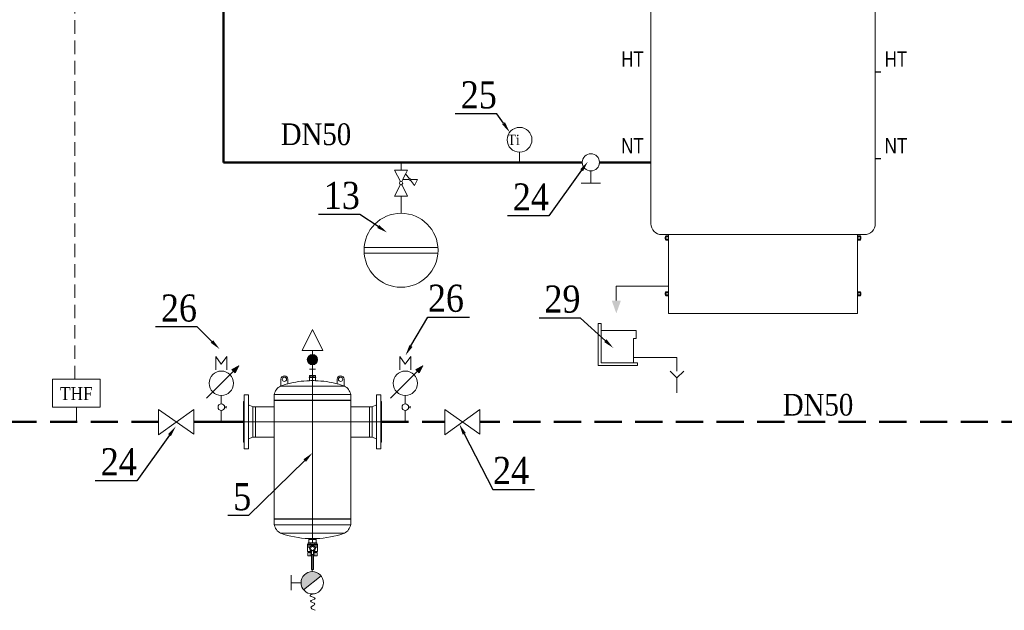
# Model space of a CAD drawing. Extents: x 395 to 255771, y -207783 to 366.
# Tile 6 of 10: x 169378 to 187535, y -170051 to -159153. Entities that reach past the tile are written whole.
import ezdxf
from ezdxf import colors
from ezdxf.entities.mleader import LeaderData, LeaderLine
from ezdxf.math import Vec2, Vec3

# ---------------------------------------------------------------- set-up
doc = ezdxf.new("R2010")
doc.units = 0
doc.header["$LTSCALE"] = 100
doc.linetypes.add('DASHED', pattern=[0.75, 0.5, -0.25])
doc.linetypes.add('DASHED2', pattern=[0.375, 0.25, -0.125])
doc.layers.get('0').update_dxf_attribs({"linetype": 'CONTINUOUS'})
doc.layers.add('_H_RL', color=150, linetype='CONTINUOUS')
for name, color, linetype, lineweight in [('armatura', 6, 'CONTINUOUS', 20), ('IS_Zasilanie', 1, 'CONTINUOUS', 25), ('Podkład', 7, 'CONTINUOUS', 15), ('RR_IZC_Numeracja', 7, 'CONTINUOUS', 0), ('RR_IZC_powrot', 180, 'DASHED', 50), ('RR_IZC_Urzadzenia', 7, 'CONTINUOUS', 0), ('RR_IZC_zasilanie', 240, 'CONTINUOUS', 50), ('Zasilanie i automatyka Hoval', 8, 'CONTINUOUS', 18)]:
    doc.layers.add(name, color=color, linetype=linetype, lineweight=lineweight)
doc.styles.add('Garamond', font='GARA.TTF')
doc.styles.add('Hoval_1.4', font='arial.ttf', dxfattribs={"width": 0.8, "height": 1.4})

# ---------------------------------------------------------------- blocks, each defined once
blk = doc.blocks.new('manometr')
at = {"layer": 'RR_IZC_Urzadzenia'}
h = blk.add_hatch(color=256, dxfattribs=at)
h.paths.add_polyline_path([(78119.2, 37738.9), (78120.9, 37737.3), (78126.3, 37742.7)])
h.paths.add_polyline_path([(78120.9, 37737.3), (78122.6, 37735.6), (78126.3, 37742.7)])
for p, q in [((78102.9, 37752.3), (78108.5, 37744.5)), ((78102.9, 37738.6), (78102.9, 37752.3)), ((78114.1, 37752.3), (78108.5, 37744.5)), ((78114.1, 37738.6), (78114.1, 37752.3)), ((78126.3, 37742.7), (78093.3, 37709.6)), ((78126.3, 37742.7), (78119.2, 37738.9)), ((78119.2, 37738.9), (78120.9, 37737.3)), ((78122.6, 37735.6), (78120.9, 37737.3)), ((78126.3, 37742.7), (78122.6, 37735.6)), ((78108.5, 37712.4), (78108.5, 37703.9)), ((78108.5, 37697.1), (78108.5, 37685.3)), ((78111.9, 37700.5), (78113.4, 37700.5)), ((78113.4, 37700.5), (78113.4, 37701.5)), ((78113.4, 37699.5), (78113.4, 37700.5))]:
    blk.add_line(p, q, dxfattribs=at)
for centre, radius in [((78108.5, 37724.9), 12.5), ((78108.5, 37700.5), 3.36)]:
    blk.add_circle(centre, radius, dxfattribs=at)
blk = doc.blocks.new('23232')
at = {"layer": 'RR_IZC_Urzadzenia', "extrusion": (0, 1, 0)}
for p, q in [((53337.4, 35031.9), (53337.4, 35063)), ((53369.4, 35063), (53369.4, 35041.7)), ((53499.1, 35072.8), (53467.1, 35072.8)), ((53467.1, 35072.8), (53467.1, 35070.3)), ((53499.1, 35070.3), (53467.1, 35070.3)), ((53469.1, 35070.3), (53469.1, 35056.1)), ((53476.2, 35080.3), (53469.2, 35080.3)), ((53469.2, 35080.3), (53469.2, 35072.8)), ((53476.2, 35080.3), (53476.2, 35072.8)), ((53490, 35080.3), (53476.2, 35080.3)), ((53496.9, 35080.3), (53490, 35080.3)), ((53490, 35080.3), (53490, 35072.8)), ((53496.9, 35080.3), (53496.9, 35072.8)), ((53497.1, 35070.3), (53497.1, 35056.1)), ((53499.1, 35072.8), (53499.1, 35070.3)), ((53596.8, 35063), (53596.8, 35041.7)), ((53628.8, 35031.9), (53628.8, 35063)), ((53630.1, 35031.5), (53336.1, 35031.5)), ((53660.1, 34992), (53306.1, 34992)), ((53306.1, 34992), (53306.1, 34966.3)), ((53660.1, 34966.3), (53306.1, 34966.3)), ((53307.1, 34965.3), (53306.1, 34966.3)), ((53659.1, 34965.3), (53307.1, 34965.3)), ((53659.1, 34965.3), (53660.1, 34966.3)), ((53660.1, 34992), (53660.1, 34966.3)), ((53307.1, 34418.8), (53306.1, 34417.8)), ((53306.1, 34417.8), (53660.1, 34417.8)), ((53306.1, 34392), (53306.1, 34417.8)), ((53307.1, 34418.8), (53659.1, 34418.8)), ((53659.1, 34418.8), (53660.1, 34417.8)), ((53660.1, 34392), (53660.1, 34417.8)), ((53306.1, 34392), (53660.1, 34392)), ((53336.1, 34352.6), (53630.1, 34352.6)), ((53466.2, 34308.8), (53466.2, 34328)), ((53466.5, 34323.8), (53499.7, 34323.8)), ((53466.5, 34308.8), (53466.5, 34323.8)), ((53484.4, 34327.8), (53481.7, 34327.8)), ((53499.7, 34308.8), (53499.7, 34323.8)), ((53499.9, 34308.8), (53499.9, 34328)), ((53459.8, 34301.8), (53459.6, 34301.5)), ((53506.6, 34301.5), (53459.6, 34301.5)), ((53459.6, 34298), (53459.6, 34301.5)), ((53459.6, 34298), (53506.6, 34298)), ((53459.8, 34297.8), (53459.6, 34298)), ((53459.8, 34301.8), (53506.3, 34301.8)), ((53459.8, 34297.8), (53506.3, 34297.8)), ((53459.8, 34289), (53459.8, 34297.8)), ((53459.8, 34289), (53472, 34289)), ((53460.1, 34288.8), (53459.8, 34289)), ((53471.8, 34288.8), (53460.1, 34288.8)), ((53460.6, 34268.8), (53460.6, 34288.8)), ((53462.9, 34301.8), (53462.9, 34308.8)), ((53462.9, 34308.8), (53473, 34308.8)), ((53499.9, 34308.8), (53466.2, 34308.8)), ((53473, 34308.8), (53493.2, 34308.8)), ((53473, 34301.8), (53473, 34308.8)), ((53484.7, 34272.8), (53481.5, 34272.8)), ((53493.2, 34308.8), (53503.3, 34308.8)), ((53493.2, 34301.8), (53493.2, 34308.8)), ((53494.2, 34289), (53506.3, 34289)), ((53506.1, 34288.8), (53494.3, 34288.8)), ((53503.3, 34301.8), (53503.3, 34308.8)), ((53505.6, 34268.8), (53505.6, 34288.8)), ((53506.1, 34288.8), (53506.3, 34289)), ((53506.3, 34301.8), (53506.6, 34301.5)), ((53506.3, 34297.8), (53506.6, 34298)), ((53506.3, 34289), (53506.3, 34297.8)), ((53506.6, 34298), (53506.6, 34301.5)), ((53460.6, 34268.8), (53479.1, 34268.8)), ((53460.8, 34268.6), (53460.6, 34268.8)), ((53479.1, 34268.6), (53460.8, 34268.6)), ((53461.4, 34264.3), (53466.8, 34264.3)), ((53461.4, 34248.3), (53461.4, 34264.3)), ((53472.3, 34248.3), (53461.4, 34248.3)), ((53464.3, 34264.3), (53464.3, 34268.6)), ((53466.8, 34264.3), (53472.3, 34264.3)), ((53472.3, 34248.3), (53472.3, 34264.3)), ((53472.3, 34264.3), (53479.1, 34264.3)), ((53479.1, 34248.3), (53472.3, 34248.3)), ((53479.1, 34252.5), (53479.1, 34270.4)), ((53479.1, 34186.3), (53479.1, 34252.5)), ((53482.1, 34253.8), (53484.1, 34253.8)), ((53487.1, 34270.4), (53487.1, 34252.5)), ((53487.1, 34268.8), (53505.6, 34268.8)), ((53505.3, 34268.6), (53487.1, 34268.6)), ((53487.1, 34264.3), (53493.9, 34264.3)), ((53487.1, 34252.5), (53487.1, 34186.3)), ((53493.9, 34248.3), (53487.1, 34248.3)), ((53493.9, 34248.3), (53493.9, 34264.3)), ((53493.9, 34264.3), (53499.3, 34264.3)), ((53504.7, 34248.3), (53493.9, 34248.3)), ((53499.3, 34264.3), (53504.7, 34264.3)), ((53501.8, 34264.3), (53501.8, 34268.6)), ((53504.7, 34248.3), (53504.7, 34264.3)), ((53505.3, 34268.6), (53505.6, 34268.8)), ((53482.1, 34185.3), (53480.1, 34185.3)), ((53484.1, 34185.3), (53482.1, 34185.3)), ((53486.1, 34185.3), (53484.1, 34185.3))]:
    blk.add_line(p, q, dxfattribs=at)
at = {"layer": 'RR_IZC_Urzadzenia'}
for p, q in [((53483.1, 34965.3), (53483.1, 35080.3)), ((53660.1, 34965.3), (53306.1, 34965.3)), ((53306.1, 34965.3), (53306.1, 34418.8)), ((53483.1, 34418.8), (53483.1, 34965.3)), ((53660.1, 34418.8), (53660.1, 34965.3)), ((53220.6, 34796.4), (53220.6, 34936.1)), ((53220.6, 34936.1), (53306.1, 34936.1)), ((53745.6, 34936.1), (53660.1, 34936.1)), ((53745.6, 34796.4), (53745.6, 34936.1)), ((53220.6, 34866.3), (53165.6, 34866.3)), ((53745.6, 34866.3), (53220.6, 34866.3)), ((53745.6, 34866.3), (53800.6, 34866.3)), ((53306.1, 34796.4), (53220.6, 34796.4)), ((53660.1, 34796.4), (53745.6, 34796.4)), ((53306.1, 34418.8), (53660.1, 34418.8)), ((53483.1, 34308.8), (53483.1, 34418.8))]:
    blk.add_line(p, q, dxfattribs=at)
at = {"layer": 'RR_IZC_Urzadzenia', "extrusion": (1.22461e-16, -1, 0)}
for p, q in [((53165.6, 34958.3), (53168.6, 34961.3)), ((53165.6, 34774.3), (53165.6, 34958.3)), ((53168.6, 34742.3), (53168.6, 34990.3)), ((53169.6, 34991.3), (53186.6, 34991.3)), ((53187.6, 34742.3), (53187.6, 34990.3)), ((53208.6, 34936.1), (53187.6, 34944.3)), ((53208.6, 34796.4), (53208.6, 34936.1)), ((53208.6, 34936.1), (53220.6, 34936.1)), ((53220.6, 34796.4), (53220.6, 34936.1)), ((53165.6, 34774.3), (53168.6, 34771.3)), ((53208.6, 34796.4), (53187.6, 34788.3)), ((53208.6, 34796.4), (53220.6, 34796.4)), ((53169.6, 34741.3), (53186.6, 34741.3))]:
    blk.add_line(p, q, dxfattribs=at)
at = {"layer": 'RR_IZC_Urzadzenia', "extrusion": (-1.22461e-16, -1, 0)}
for p, q in [((53778.6, 34742.3), (53778.6, 34990.3)), ((53796.6, 34991.3), (53779.6, 34991.3)), ((53797.6, 34742.3), (53797.6, 34990.3)), ((53800.6, 34958.3), (53797.6, 34961.3)), ((53800.6, 34774.3), (53800.6, 34958.3)), ((53745.6, 34796.4), (53745.6, 34936.1)), ((53757.6, 34936.1), (53745.6, 34936.1)), ((53757.6, 34936.1), (53778.6, 34944.3)), ((53757.6, 34796.4), (53757.6, 34936.1)), ((53757.6, 34796.4), (53745.6, 34796.4)), ((53757.6, 34796.4), (53778.6, 34788.3)), ((53800.6, 34774.3), (53797.6, 34771.3)), ((53796.6, 34741.3), (53779.6, 34741.3))]:
    blk.add_line(p, q, dxfattribs=at)
at = {"layer": 'RR_IZC_Urzadzenia'}
for centre, radius in [((53353.4, 35063), 10), ((53612.8, 35063), 10), ((53483.1, 34281.8), 9)]:
    blk.add_circle(centre, radius, dxfattribs=at)
for centre, radius, start, end in [((53353.4, 35063), 16, 0, 180), ((53481.7, 34616.3), 440, 91.6475, 104.7991), ((53483.1, 34771.4), 285, 87.1843, 92.8157), ((53484.4, 34616.3), 440, 75.2009, 88.3525), ((53612.8, 35063), 16, 0, 180), ((53364.6, 34978.7), 60, 118.3588, 167.1592), ((53481.7, 34616.3), 440, 109.1574, 109.3323), ((53481.7, 34616.3), 440, 104.7991, 109.1574), ((53484.4, 34616.3), 440, 70.8426, 75.2009), ((53484.4, 34616.3), 440, 70.6677, 70.8426), ((53601.6, 34978.7), 60, 12.8408, 61.6412), ((53169.6, 34990.3), 1, 90, 180), ((53186.6, 34990.3), 1, 0, 90), ((53779.6, 34990.3), 1, 90, 180), ((53796.6, 34990.3), 1, 0, 90), ((53169.6, 34742.3), 1, 180, 270), ((53186.6, 34742.3), 1, 270, 0), ((53779.6, 34742.3), 1, 180, 270), ((53796.6, 34742.3), 1, 270, 0), ((53364.6, 34405.4), 60, 192.8408, 241.6412), ((53601.6, 34405.4), 60, 298.3588, 347.1592), ((53481.7, 34767.7), 440, 250.6677, 267.9811), ((53481.7, 34767.7), 440, 267.9811, 270), ((53481.7, 34767.7), 440, 270, 270.1759), ((53484.4, 34767.7), 440, 269.8241, 270), ((53484.4, 34767.7), 440, 270, 272.0189), ((53484.4, 34767.7), 440, 272.0189, 289.3323), ((53483.1, 34281.8), 13.3, 287.571, 252.429), ((53481.5, 34270.3), 2.44, 91.1733, 177.8621), ((53484.7, 34270.3), 2.44, 2.1379, 88.8267), ((53480.1, 34186.3), 1, 180, 270), ((53486.1, 34186.3), 1, 270, 0)]:
    blk.add_arc(centre, radius, start, end, dxfattribs=at)
for centre, major_axis, start_param, end_param in [((53482.1, 34252.5), (-3, 0), 4.712389, 6.283185), ((53484.1, 34252.5), (3, 0), 0, 1.570796)]:
    blk.add_ellipse(centre, major_axis=major_axis, ratio=0.414214, start_param=start_param, end_param=end_param, dxfattribs=at)
blk = doc.blocks.new('odpowietrznik')
at = {"layer": 'RR_IZC_Urzadzenia', "lineweight": 0}
h = blk.add_hatch(color=256, dxfattribs=at)
h.dxf.hatch_style = 1
h.paths.add_polyline_path([(56384.21, -16127.21, 0.414214), (56380.25, -16131.18, 0.414214), (56384.21, -16135.14)])
h.paths.add_polyline_path([(56388.18, -16131.18, 0.414214), (56384.21, -16127.21), (56384.21, -16135.14, 0.414214)])
at = {"layer": 'RR_IZC_Urzadzenia', "color": 7, "lineweight": 0}
for p, q in [((56384.21, -16108.01, -45621.18), (56376.19, -16124.06, -45621.18)), ((56392.24, -16124.06, -45621.18), (56384.21, -16108.01, -45621.18)), ((56392.24, -16124.06, -45621.18), (56376.19, -16124.06, -45621.18)), ((56384.21, -16143.36, -45621.18), (56384.21, -16124.06, -45621.18))]:
    blk.add_line(p, q, dxfattribs=at)
at = {"layer": 'RR_IZC_Urzadzenia', "lineweight": 0}
blk.add_line((56381.82, -16138.55, -45621.18), (56386.61, -16138.55, -45621.18), dxfattribs=at)
blk.add_circle((56384.21, -16131.18, -45621.18), 3.97, dxfattribs=at)
blk = doc.blocks.new('adw')
at = {"layer": 'RR_IZC_Urzadzenia'}
blk.add_hatch(color=7, dxfattribs=at).paths.add_polyline_path([(68559.8, -17388.13, -0.414214), (68561.42, -17373.62, -0.414214), (68575.93, -17375.24)])
at = {"layer": 'RR_IZC_Urzadzenia', "color": 7}
for p, q in [((68567.86, -17356.03, 6), (68567.86, -17371.36, 6)), ((68548.37, -17381.68, 6), (68548.37, -17374.68, 6)), ((68575.93, -17375.24, 6), (68559.8, -17388.13, 6)), ((68557.54, -17381.68, 6), (68548.37, -17381.68, 6)), ((68548.37, -17381.68, 6), (68548.37, -17388.68, 6))]:
    blk.add_line(p, q, dxfattribs=at)
blk.add_circle((68567.86, -17381.68, 6), 10.32, dxfattribs=at)
at = {"layer": 'RR_IZC_Urzadzenia', "color": 7, "start_tangent": (0.958795, 0.284099)}
blk.add_spline([(68571.06, -17391.5, 6), (68565.86, -17393.78, 6), (68570.54, -17396.22, 6), (68566.18, -17398.73, 6), (68570.28, -17401.36, 6), (68566.69, -17404.18, 6), (68570.41, -17407.13, 6)], degree=3, dxfattribs=at)
blk = doc.blocks.new('_MAG')
at = {"layer": 'RR_IZC_Urzadzenia', "lineweight": 0}
for p, q in [((0, -1.575), (0, 0)), ((3.403, -5.246), (-3.403, -5.246)), ((-3.352, -4.721), (3.402, -4.721))]:
    blk.add_line(p, q, dxfattribs=at)
blk.add_circle((0, -4.988), 3.413, dxfattribs=at)
blk = doc.blocks.new('ventil')
for p, q in [((0, -1.5), (0, 1.5)), ((0, 1.5), (2.66, 0.15)), ((6, 1.48), (3.34, 0.15)), ((6, -1.48), (6, 1.48)), ((2.66, -0.15), (0, -1.5)), ((3.34, -0.15), (6, -1.48))]:
    blk.add_line(p, q)
blk.add_circle((3, 0), 0.375)

msp = doc.modelspace()

# ---------------------------------------------------------------- linework, layer by layer
at = {"layer": '_H_RL', "ltscale": 0.2}
for p, q in [((185255, -160119), (185155, -160119)), ((185255, -161719), (185155, -161719))]:
    msp.add_line(p, q, dxfattribs=at)
at = {"layer": 'IS_Zasilanie'}
msp.add_line((178179, -161786), (174201, -161786), dxfattribs=at)
at = {"layer": 'RR_IZC_powrot', "ltscale": 10}
for p, q in [((171940, -166574), (164015, -166574)), ((173507, -166574), (172589, -166574)), ((176047, -166574), (177215, -166574)), ((188730, -166574), (177863, -166574))]:
    msp.add_line(p, q, dxfattribs=at)
at = {"layer": 'RR_IZC_powrot', "ltscale": 25}
msp.add_line((173507, -166574), (172589, -166574), dxfattribs=at)
at = {"layer": 'RR_IZC_Urzadzenia'}
for p, q in [((178594, -161786), (178594, -161598)), ((176410, -161927), (176410, -161786)), ((179911, -161946), (179911, -162169)), ((180090, -162169), (179733, -162169)), ((181342, -164068), (180380, -164068)), ((180380, -164335), (180380, -164068)), ((181342, -164574), (184830, -164574))]:
    msp.add_line(p, q, dxfattribs=at)
at = {"layer": 'RR_IZC_Urzadzenia', "ltscale": 0.001475}
for p, q in [((181291, -163148), (181294, -163143)), ((181291, -163213), (181294, -163219)), ((181342, -163148), (181339, -163143)), ((181342, -163213), (181339, -163219)), ((184830, -163148), (184833, -163143)), ((184830, -163213), (184833, -163219)), ((184881, -163148), (184878, -163143)), ((184881, -163213), (184878, -163219)), ((181291, -164177), (181294, -164172)), ((181291, -164242), (181294, -164248)), ((181342, -164177), (181339, -164172)), ((181342, -164242), (181339, -164248)), ((184830, -164177), (184833, -164172)), ((184830, -164242), (184833, -164248)), ((184881, -164177), (184878, -164172)), ((184881, -164242), (184878, -164248))]:
    msp.add_line(p, q, dxfattribs=at)
at = {"layer": 'RR_IZC_Urzadzenia', "ltscale": 0.000992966}
for p, q in [((181291, -163148), (181291, -163152)), ((184881, -163213), (184881, -163209)), ((181291, -164177), (181291, -164181)), ((184881, -164243), (184881, -164239))]:
    msp.add_line(p, q, dxfattribs=at)
at = {"layer": 'RR_IZC_Urzadzenia', "ltscale": 0.015232}
for p, q in [((181291, -163152), (181291, -163213)), ((184881, -163209), (184881, -163148)), ((181291, -164181), (181291, -164243)), ((184881, -164239), (184881, -164177))]:
    msp.add_line(p, q, dxfattribs=at)
at = {"layer": 'RR_IZC_Urzadzenia', "ltscale": 0.011025}
for p, q in [((181339, -163143), (181294, -163143)), ((181339, -163162), (181294, -163162)), ((181339, -163200), (181294, -163200)), ((181339, -163219), (181294, -163219)), ((184833, -163143), (184878, -163143)), ((184833, -163162), (184878, -163162)), ((184833, -163200), (184878, -163200)), ((184833, -163219), (184878, -163219)), ((181339, -164172), (181294, -164172)), ((181339, -164191), (181294, -164191)), ((181339, -164229), (181294, -164229)), ((181339, -164248), (181294, -164248)), ((184833, -164172), (184878, -164172)), ((184833, -164191), (184878, -164191)), ((184833, -164229), (184878, -164229)), ((184833, -164248), (184878, -164248))]:
    msp.add_line(p, q, dxfattribs=at)
at = {"layer": 'RR_IZC_Urzadzenia', "ltscale": 0.3039}
for p, q in [((181342, -163120), (181342, -164574)), ((184830, -163120), (184830, -164574))]:
    msp.add_line(p, q, dxfattribs=at)
at = {"layer": 'RR_IZC_Urzadzenia', "ltscale": 20}
msp.add_line((170423, -166300), (170423, -166574), dxfattribs=at)
at = {"layer": 'RR_IZC_Urzadzenia'}
msp.add_lwpolyline([(185155, -155397, 0.414214), (184980, -155221), (181193, -155221, 0.414214), (181017, -155397), (181017, -162920, 0.414214), (181217, -163120), (184955, -163120, 0.414214), (185155, -162920)], format="xyb", close=True, dxfattribs=at)
for points in [[(181281, -163181), (181281, -163180), (181281, -163179), (181281, -163178), (181281, -163176), (181281, -163175), (181282, -163173), (181282, -163172), (181282, -163171), (181282, -163169), (181283, -163168), (181283, -163166), (181283, -163165), (181284, -163164), (181284, -163162), (181285, -163161), (181285, -163159), (181286, -163158), (181286, -163157), (181287, -163155), (181288, -163154), (181288, -163153), (181289, -163152), (181290, -163150), (181290, -163149), (181291, -163148)], [(181281, -163181), (181281, -163181), (181281, -163182), (181281, -163184), (181281, -163185), (181281, -163186), (181282, -163188), (181282, -163189), (181282, -163191), (181282, -163192), (181283, -163193), (181283, -163195), (181283, -163196), (181284, -163198), (181284, -163199), (181285, -163201), (181285, -163202), (181286, -163203), (181286, -163205), (181287, -163206), (181288, -163207), (181288, -163208), (181289, -163210), (181290, -163211), (181290, -163212), (181291, -163213)], [(181291, -163152), (181291, -163151), (181291, -163150), (181292, -163150), (181292, -163149), (181292, -163148), (181292, -163148), (181292, -163147), (181293, -163146), (181293, -163145), (181293, -163145), (181294, -163144), (181294, -163143)], [(181291, -163152), (181291, -163153), (181291, -163153), (181291, -163154), (181292, -163155), (181292, -163156), (181292, -163156), (181292, -163157), (181292, -163158), (181293, -163159), (181293, -163159), (181293, -163160), (181294, -163161), (181294, -163162)], [(181294, -163162), (181294, -163163), (181293, -163165), (181293, -163166), (181293, -163168), (181292, -163169), (181292, -163170), (181292, -163171), (181292, -163172), (181292, -163174), (181292, -163175), (181291, -163177), (181291, -163178), (181291, -163179), (181291, -163181), (181291, -163182), (181291, -163183), (181291, -163185), (181292, -163186), (181292, -163188), (181292, -163189), (181292, -163191), (181292, -163192), (181293, -163193), (181293, -163194), (181293, -163195), (181293, -163196), (181294, -163197), (181294, -163198), (181294, -163200)], [(181294, -163200), (181294, -163201), (181293, -163201), (181293, -163202), (181292, -163203), (181292, -163204), (181292, -163205), (181292, -163206), (181292, -163206), (181291, -163207), (181291, -163208), (181291, -163209), (181291, -163209), (181291, -163210), (181291, -163211), (181292, -163212), (181292, -163213), (181292, -163213), (181292, -163214), (181292, -163215), (181293, -163216), (181293, -163217), (181294, -163218), (181294, -163219)], [(181342, -163152), (181342, -163151), (181342, -163150), (181341, -163150), (181341, -163149), (181341, -163148), (181341, -163148), (181341, -163147), (181340, -163146), (181340, -163145), (181340, -163145), (181339, -163144), (181339, -163143)], [(181342, -163152), (181342, -163153), (181342, -163153), (181342, -163154), (181341, -163155), (181341, -163156), (181341, -163156), (181341, -163157), (181341, -163158), (181340, -163159), (181340, -163159), (181340, -163160), (181339, -163161), (181339, -163162)], [(181339, -163162), (181339, -163163), (181340, -163165), (181340, -163166), (181340, -163168), (181340, -163169), (181341, -163170), (181341, -163171), (181341, -163172), (181341, -163174), (181341, -163175), (181342, -163177), (181342, -163178), (181342, -163179), (181342, -163181), (181342, -163182), (181342, -163183), (181342, -163185), (181341, -163186), (181341, -163188), (181341, -163189), (181341, -163191), (181340, -163192), (181340, -163193), (181340, -163194), (181340, -163195), (181340, -163196), (181339, -163197), (181339, -163198), (181339, -163200)], [(181339, -163200), (181339, -163201), (181340, -163201), (181340, -163202), (181340, -163203), (181341, -163204), (181341, -163205), (181341, -163206), (181341, -163206), (181342, -163207), (181342, -163208), (181342, -163209), (181342, -163209), (181342, -163210), (181342, -163211), (181341, -163212), (181341, -163213), (181341, -163213), (181341, -163214), (181340, -163215), (181340, -163216), (181340, -163217), (181339, -163218), (181339, -163219)], [(184833, -163143), (184833, -163144), (184832, -163145), (184832, -163146), (184832, -163146), (184831, -163147), (184831, -163148), (184831, -163149), (184831, -163150), (184830, -163150), (184830, -163151), (184830, -163152), (184830, -163153), (184830, -163153), (184830, -163154), (184831, -163155), (184831, -163156), (184831, -163156), (184831, -163157), (184832, -163158), (184832, -163159), (184832, -163160), (184833, -163161), (184833, -163162)], [(184833, -163200), (184833, -163198), (184832, -163197), (184832, -163195), (184832, -163194), (184832, -163192), (184831, -163192), (184831, -163191), (184831, -163189), (184831, -163188), (184831, -163186), (184831, -163185), (184830, -163183), (184830, -163182), (184830, -163181), (184830, -163179), (184830, -163178), (184831, -163177), (184831, -163175), (184831, -163174), (184831, -163172), (184831, -163171), (184832, -163169), (184832, -163168), (184832, -163167), (184832, -163166), (184832, -163165), (184833, -163164), (184833, -163163), (184833, -163162)], [(184830, -163209), (184830, -163209), (184830, -163208), (184830, -163207), (184831, -163207), (184831, -163206), (184831, -163205), (184831, -163204), (184831, -163203), (184832, -163203), (184832, -163202), (184832, -163201), (184833, -163200), (184833, -163200)], [(184830, -163209), (184830, -163210), (184830, -163211), (184831, -163212), (184831, -163212), (184831, -163213), (184831, -163214), (184831, -163214), (184832, -163215), (184832, -163216), (184832, -163217), (184833, -163218), (184833, -163219)], [(184878, -163143), (184878, -163144), (184879, -163145), (184879, -163146), (184880, -163146), (184880, -163147), (184880, -163148), (184880, -163149), (184880, -163150), (184881, -163150), (184881, -163151), (184881, -163152), (184881, -163153), (184881, -163153), (184881, -163154), (184880, -163155), (184880, -163156), (184880, -163156), (184880, -163157), (184880, -163158), (184879, -163159), (184879, -163160), (184878, -163161), (184878, -163162)], [(184878, -163200), (184878, -163198), (184879, -163197), (184879, -163195), (184879, -163194), (184880, -163192), (184880, -163192), (184880, -163191), (184880, -163189), (184880, -163188), (184880, -163186), (184881, -163185), (184881, -163183), (184881, -163182), (184881, -163181), (184881, -163179), (184881, -163178), (184881, -163177), (184880, -163175), (184880, -163174), (184880, -163172), (184880, -163171), (184880, -163169), (184879, -163168), (184879, -163167), (184879, -163166), (184879, -163165), (184879, -163164), (184878, -163163), (184878, -163162)], [(184881, -163209), (184881, -163209), (184881, -163208), (184881, -163207), (184881, -163207), (184880, -163206), (184880, -163205), (184880, -163204), (184880, -163203), (184879, -163203), (184879, -163202), (184879, -163201), (184878, -163200), (184878, -163200)], [(184881, -163209), (184881, -163210), (184881, -163211), (184881, -163212), (184880, -163212), (184880, -163213), (184880, -163214), (184880, -163214), (184879, -163215), (184879, -163216), (184879, -163217), (184878, -163218), (184878, -163219)], [(184891, -163181), (184891, -163180), (184891, -163179), (184891, -163178), (184891, -163176), (184891, -163175), (184890, -163173), (184890, -163172), (184890, -163171), (184890, -163169), (184889, -163168), (184889, -163166), (184889, -163165), (184888, -163164), (184888, -163162), (184887, -163161), (184887, -163159), (184886, -163158), (184886, -163157), (184885, -163155), (184884, -163154), (184884, -163153), (184883, -163152), (184882, -163150), (184882, -163149), (184881, -163148)], [(184891, -163181), (184891, -163181), (184891, -163182), (184891, -163184), (184891, -163185), (184891, -163186), (184890, -163188), (184890, -163189), (184890, -163191), (184890, -163192), (184889, -163193), (184889, -163195), (184889, -163196), (184888, -163198), (184888, -163199), (184887, -163201), (184887, -163202), (184886, -163203), (184886, -163205), (184885, -163206), (184884, -163207), (184884, -163208), (184883, -163210), (184882, -163211), (184882, -163212), (184881, -163213)], [(181281, -164210), (181281, -164209), (181281, -164208), (181281, -164207), (181281, -164205), (181281, -164204), (181282, -164203), (181282, -164201), (181282, -164200), (181282, -164198), (181283, -164197), (181283, -164195), (181283, -164194), (181284, -164193), (181284, -164191), (181285, -164190), (181285, -164189), (181286, -164187), (181286, -164186), (181287, -164185), (181288, -164183), (181288, -164182), (181289, -164181), (181290, -164179), (181290, -164178), (181291, -164177)], [(181281, -164210), (181281, -164211), (181281, -164211), (181281, -164213), (181281, -164214), (181281, -164216), (181282, -164217), (181282, -164218), (181282, -164220), (181282, -164221), (181283, -164223), (181283, -164224), (181283, -164225), (181284, -164227), (181284, -164228), (181285, -164230), (181285, -164231), (181286, -164232), (181286, -164234), (181287, -164235), (181288, -164236), (181288, -164238), (181289, -164239), (181290, -164240), (181290, -164241), (181291, -164243)], [(181291, -164181), (181291, -164180), (181291, -164180), (181292, -164179), (181292, -164178), (181292, -164177), (181292, -164177), (181292, -164176), (181293, -164175), (181293, -164174), (181293, -164174), (181294, -164173), (181294, -164172)], [(181291, -164181), (181291, -164182), (181291, -164182), (181291, -164183), (181292, -164184), (181292, -164185), (181292, -164185), (181292, -164186), (181292, -164187), (181293, -164188), (181293, -164188), (181293, -164189), (181294, -164190), (181294, -164191)], [(181294, -164191), (181294, -164192), (181293, -164194), (181293, -164195), (181293, -164197), (181292, -164198), (181292, -164199), (181292, -164200), (181292, -164201), (181292, -164203), (181292, -164204), (181291, -164206), (181291, -164207), (181291, -164208), (181291, -164210), (181291, -164211), (181291, -164213), (181291, -164214), (181292, -164215), (181292, -164217), (181292, -164218), (181292, -164220), (181292, -164222), (181293, -164222), (181293, -164223), (181293, -164224), (181293, -164225), (181294, -164226), (181294, -164227), (181294, -164229)], [(181294, -164229), (181294, -164230), (181293, -164231), (181293, -164231), (181292, -164232), (181292, -164233), (181292, -164234), (181292, -164235), (181292, -164236), (181291, -164236), (181291, -164237), (181291, -164238), (181291, -164239), (181291, -164239), (181291, -164240), (181292, -164241), (181292, -164242), (181292, -164242), (181292, -164243), (181292, -164244), (181293, -164245), (181293, -164246), (181294, -164247), (181294, -164248)], [(181342, -164181), (181342, -164180), (181342, -164180), (181341, -164179), (181341, -164178), (181341, -164177), (181341, -164177), (181341, -164176), (181340, -164175), (181340, -164174), (181340, -164174), (181339, -164173), (181339, -164172)], [(181342, -164181), (181342, -164182), (181342, -164182), (181342, -164183), (181341, -164184), (181341, -164185), (181341, -164185), (181341, -164186), (181341, -164187), (181340, -164188), (181340, -164188), (181340, -164189), (181339, -164190), (181339, -164191)], [(181339, -164191), (181339, -164192), (181340, -164194), (181340, -164195), (181340, -164197), (181340, -164198), (181341, -164199), (181341, -164200), (181341, -164201), (181341, -164203), (181341, -164204), (181342, -164206), (181342, -164207), (181342, -164208), (181342, -164210), (181342, -164211), (181342, -164213), (181342, -164214), (181341, -164215), (181341, -164217), (181341, -164218), (181341, -164220), (181340, -164222), (181340, -164222), (181340, -164223), (181340, -164224), (181340, -164225), (181339, -164226), (181339, -164227), (181339, -164229)], [(181339, -164229), (181339, -164230), (181340, -164231), (181340, -164231), (181340, -164232), (181341, -164233), (181341, -164234), (181341, -164235), (181341, -164236), (181342, -164236), (181342, -164237), (181342, -164238), (181342, -164239), (181342, -164239), (181342, -164240), (181341, -164241), (181341, -164242), (181341, -164242), (181341, -164243), (181340, -164244), (181340, -164245), (181340, -164246), (181339, -164247), (181339, -164248)], [(184833, -164172), (184833, -164173), (184832, -164174), (184832, -164175), (184832, -164176), (184831, -164176), (184831, -164177), (184831, -164178), (184831, -164179), (184830, -164179), (184830, -164180), (184830, -164181), (184830, -164182), (184830, -164183), (184830, -164183), (184831, -164184), (184831, -164185), (184831, -164186), (184831, -164186), (184832, -164187), (184832, -164188), (184832, -164189), (184833, -164190), (184833, -164191)], [(184833, -164229), (184833, -164227), (184832, -164226), (184832, -164224), (184832, -164223), (184832, -164221), (184831, -164221), (184831, -164220), (184831, -164218), (184831, -164217), (184831, -164215), (184831, -164214), (184830, -164212), (184830, -164211), (184830, -164210), (184830, -164208), (184830, -164207), (184831, -164206), (184831, -164204), (184831, -164203), (184831, -164201), (184831, -164200), (184832, -164198), (184832, -164197), (184832, -164196), (184832, -164195), (184832, -164195), (184833, -164193), (184833, -164192), (184833, -164191)], [(184830, -164239), (184830, -164238), (184830, -164237), (184830, -164236), (184831, -164236), (184831, -164235), (184831, -164234), (184831, -164233), (184831, -164233), (184832, -164232), (184832, -164231), (184832, -164230), (184833, -164230), (184833, -164229)], [(184830, -164239), (184830, -164239), (184830, -164240), (184831, -164241), (184831, -164241), (184831, -164242), (184831, -164243), (184831, -164244), (184832, -164244), (184832, -164245), (184832, -164246), (184833, -164247), (184833, -164248)], [(184878, -164172), (184878, -164173), (184879, -164174), (184879, -164175), (184880, -164176), (184880, -164176), (184880, -164177), (184880, -164178), (184880, -164179), (184881, -164179), (184881, -164180), (184881, -164181), (184881, -164182), (184881, -164183), (184881, -164183), (184880, -164184), (184880, -164185), (184880, -164186), (184880, -164186), (184880, -164187), (184879, -164188), (184879, -164189), (184878, -164190), (184878, -164191)], [(184878, -164229), (184878, -164227), (184879, -164226), (184879, -164224), (184879, -164223), (184880, -164221), (184880, -164221), (184880, -164220), (184880, -164218), (184880, -164217), (184880, -164215), (184881, -164214), (184881, -164212), (184881, -164211), (184881, -164210), (184881, -164208), (184881, -164207), (184881, -164206), (184880, -164204), (184880, -164203), (184880, -164201), (184880, -164200), (184880, -164198), (184879, -164197), (184879, -164196), (184879, -164195), (184879, -164195), (184879, -164193), (184878, -164192), (184878, -164191)], [(184881, -164239), (184881, -164238), (184881, -164237), (184881, -164236), (184881, -164236), (184880, -164235), (184880, -164234), (184880, -164233), (184880, -164233), (184879, -164232), (184879, -164231), (184879, -164230), (184878, -164230), (184878, -164229)], [(184881, -164239), (184881, -164239), (184881, -164240), (184881, -164241), (184880, -164241), (184880, -164242), (184880, -164243), (184880, -164244), (184879, -164244), (184879, -164245), (184879, -164246), (184878, -164247), (184878, -164248)], [(184891, -164210), (184891, -164209), (184891, -164208), (184891, -164207), (184891, -164205), (184891, -164204), (184890, -164203), (184890, -164201), (184890, -164200), (184890, -164198), (184889, -164197), (184889, -164195), (184889, -164194), (184888, -164193), (184888, -164191), (184887, -164190), (184887, -164189), (184886, -164187), (184886, -164186), (184885, -164185), (184884, -164183), (184884, -164182), (184883, -164181), (184882, -164179), (184882, -164178), (184881, -164177)], [(184891, -164210), (184891, -164211), (184891, -164211), (184891, -164213), (184891, -164214), (184891, -164216), (184890, -164217), (184890, -164218), (184890, -164220), (184890, -164221), (184889, -164223), (184889, -164224), (184889, -164225), (184888, -164227), (184888, -164228), (184887, -164230), (184887, -164231), (184886, -164232), (184886, -164234), (184885, -164235), (184884, -164236), (184884, -164238), (184883, -164239), (184882, -164240), (184882, -164241), (184881, -164243)], [(172589, -166347), (172589, -166801), (171940, -166347), (171940, -166811), (172589, -166347)], [(177863, -166347), (177863, -166801), (177215, -166347), (177215, -166811), (177863, -166347)]]:
    msp.add_lwpolyline(points, dxfattribs=at)
at = {"layer": 'RR_IZC_Urzadzenia', "linetype": 'Continuous'}
for points in [[(180098, -164761), (180048, -164761), (180048, -165536), (180773, -165536), (180773, -165486), (180098, -165486)], [(180098, -165486), (180098, -164761)], [(180098, -164886), (180748, -164886), (180748, -165036), (180698, -165036), (180698, -165486)], [(180698, -165386), (181498, -165386), (181498, -165636)], [(181373, -165636), (181498, -165761), (181623, -165636)], [(181498, -165761), (181498, -166036)]]:
    msp.add_lwpolyline(points, dxfattribs=at)
at = {"layer": 'RR_IZC_Urzadzenia', "ltscale": 20}
msp.add_lwpolyline([(169982, -165788), (170865, -165788), (170865, -166300), (169982, -166300)], close=True, dxfattribs=at)
at = {"layer": 'RR_IZC_Urzadzenia'}
for centre, radius in [((178595, -161369), 229), ((179911, -161786), 159)]:
    msp.add_circle(centre, radius, dxfattribs=at)
msp.add_solid([(180296, -164335), (180380, -164574), (180465, -164335)], dxfattribs=at)
at = {"layer": 'RR_IZC_zasilanie', "ltscale": 500}
for p, q in [((173137, -161786), (173137, -153499)), ((173137, -161786), (179752, -161786)), ((180071, -161786), (181017, -161786))]:
    msp.add_line(p, q, dxfattribs=at)
at = {"layer": 'Zasilanie i automatyka Hoval', "linetype": 'DASHED2', "ltscale": 10}
msp.add_line((170392, -165788), (170392, -146437), dxfattribs=at)

# ---------------------------------------------------------------- block references
at = {"layer": 'armatura', "xscale": 20, "yscale": 20, "zscale": 20}
msp.add_blockref('adw', (-1196584, 178091, -120), dxfattribs=at)
at = {"layer": 'Podkład', "xscale": 24, "yscale": 24, "zscale": 24}
msp.add_blockref('odpowietrznik', (-1178444, 221722, 1094908), dxfattribs=at)
at = {"layer": 'RR_IZC_Urzadzenia'}
for p, xscale, yscale, zscale, rotation in [((176410, -162411), -80.63999999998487, 80.63999999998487, 80.63999999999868, 270), ((176684, -162157), -40.32000000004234, 40.32000000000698, 40.31999999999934, 333.3584206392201)]:
    msp.add_blockref('ventil', p, dxfattribs=dict(at, xscale=xscale, yscale=yscale, zscale=zscale, rotation=rotation))
for name, p, xscale, yscale, zscale in [('_MAG', (176410, -162411), 200, 200, 200), ('manometr', (-1232857, -844910, 143), 18, 18, 18), ('manometr', (-1229464, -844910, 143), 18, 18, 18)]:
    msp.add_blockref(name, p, dxfattribs=dict(at, xscale=xscale, yscale=yscale, zscale=zscale))
at = {"layer": 'RR_IZC_Urzadzenia', "linetype": 'Continuous', "xscale": 4.000000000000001, "yscale": 4.000000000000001, "zscale": 4.000000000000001}
msp.add_blockref('23232', (-39155, -306039), dxfattribs=at)

# ---------------------------------------------------------------- texts
at = {"layer": 'RR_IZC_Numeracja', "char_height": 400, "width": 70.63, "attachment_point": 1, "style": 'Garamond'}
for insert in [(174192, -161067), (183451, -166058)]:
    msp.add_mtext('DN50', dxfattribs=dict(at, insert=insert))
at = {"layer": 'RR_IZC_Urzadzenia', "char_height": 280, "attachment_point": 7, "style": 'Hoval_1.4'}
for s, insert in [('HT', (180470, -160019)), ('HT', (185327, -160019)), ('NT', (180470, -161619)), ('NT', (185328, -161619))]:
    msp.add_mtext_dynamic_manual_height_columns(s, width=812.29, gutter_width=110, heights=[-14], dxfattribs=dict(at, insert=insert))
at = {"layer": 'RR_IZC_Urzadzenia', "insert": (178600, -161276), "char_height": 190.2, "attachment_point": 3, "line_spacing_factor": 0.496689, "style": 'Garamond'}
msp.add_mtext('\\pxqc;Ti', dxfattribs=at)
at = {"layer": 'RR_IZC_Urzadzenia', "ltscale": 20, "insert": (170423, -166053), "char_height": 240, "attachment_point": 5, "style": 'Garamond'}
msp.add_mtext('\\A1;THF', dxfattribs=at)

# ---------------------------------------------------------------- leaders
at = {"layer": 'RR_IZC_Numeracja'}
ml = msp.add_multileader_mtext('Standard', dxfattribs=at)
ml.set_content('25', style='Garamond')
ml.set_leader_properties()
ml.build(insert=Vec2(0, 0))
ml.multileader.update_dxf_attribs({"text_left_attachment_type": 6, "text_right_attachment_type": 6, "dogleg_length": 0, "arrow_head_size": 200})
ctx = ml.context
ctx.base_point, ctx.char_height, ctx.arrow_head_size, ctx.plane_origin = Vec3(177515, -160890), 500, 200, Vec3(36155, -4943)
ctx.left_attachment, ctx.right_attachment, ctx.text_align_type = 6, 6, 2
notes = []
notes.append((ctx, [(0, (1, 1, 0), (178178, -160890), (-1, 0), 0, [(0, [(178414, -161229)], 0, [])])]))
ctx.mtext.insert, ctx.mtext.alignment = Vec3(178176, -160290), 3
ml = msp.add_multileader_mtext('Standard', dxfattribs=at)
ml.set_content('24', style='Garamond')
ml.set_leader_properties()
ml.build(insert=Vec2(0, 0))
ml.multileader.update_dxf_attribs({"text_left_attachment_type": 6, "text_right_attachment_type": 6, "dogleg_length": 0, "arrow_head_size": 200})
ctx = ml.context
ctx.base_point, ctx.char_height, ctx.arrow_head_size, ctx.plane_origin = Vec3(178446, -162774), 500, 200, Vec3(37461, -6749)
ctx.left_attachment, ctx.right_attachment, ctx.text_align_type = 6, 6, 2
notes.append((ctx, [(0, (1, 1, 0), (179138, -162774), (-1, 0), 0, [(0, [(179856, -161769)], 0, [])])]))
ctx.mtext.insert, ctx.mtext.alignment = Vec3(179136, -162174), 3
ml = msp.add_multileader_mtext('Standard', dxfattribs=at)
ml.set_content('13', style='Garamond')
ml.set_leader_properties()
ml.build(insert=Vec2(0, 0))
ml.multileader.update_dxf_attribs({"text_left_attachment_type": 6, "text_right_attachment_type": 6, "dogleg_length": 0, "arrow_head_size": 200})
ctx = ml.context
ctx.base_point, ctx.char_height, ctx.arrow_head_size, ctx.plane_origin = Vec3(175025, -162745), 500, 200, Vec3(31999, -8787)
ctx.left_attachment, ctx.right_attachment, ctx.text_align_type = 6, 6, 2
notes.append((ctx, [(0, (1, 1, 0), (175653, -162745), (-1, 0), 0, [(0, [(176155, -163081)], 0, [])])]))
ctx.mtext.insert, ctx.mtext.alignment = Vec3(175651, -162145), 3
ml = msp.add_multileader_mtext('Standard', dxfattribs=at)
ml.set_content('26', style='Garamond')
ml.set_leader_properties()
ml.build(insert=Vec2(0, 0))
ml.multileader.update_dxf_attribs({"text_left_attachment_type": 6, "text_right_attachment_type": 6, "dogleg_length": 0, "arrow_head_size": 200})
ctx = ml.context
ctx.base_point, ctx.char_height, ctx.arrow_head_size, ctx.plane_origin = Vec3(176904, -164643), 500, 200, Vec3(34209, -9393)
ctx.left_attachment, ctx.right_attachment = 6, 6
notes.append((ctx, [(0, (1, 1, 0), (176904, -164643), (1, 0), 0, [(0, [(176493, -165347)], 0, [])])]))
ctx.mtext.insert = Vec3(176906, -164043)
ml = msp.add_multileader_mtext('Standard', dxfattribs=at)
ml.set_content('29', style='Garamond')
ml.set_leader_properties()
ml.build(insert=Vec2(0, 0))
ml.multileader.update_dxf_attribs({"text_left_attachment_type": 6, "text_right_attachment_type": 6, "dogleg_length": 0, "arrow_head_size": 200})
ctx = ml.context
ctx.base_point, ctx.char_height, ctx.arrow_head_size, ctx.plane_origin = Vec3(179055, -164658), 500, 200, Vec3(38044, -8633)
ctx.left_attachment, ctx.right_attachment, ctx.text_align_type = 6, 6, 2
notes.append((ctx, [(0, (1, 1, 0), (179721, -164658), (-1, 0), 0, [(0, [(180325, -165211)], 0, [])])]))
ctx.mtext.insert, ctx.mtext.alignment = Vec3(179719, -164058), 3
ml = msp.add_multileader_mtext('Standard', dxfattribs=at)
ml.set_content('26', style='Garamond')
ml.set_leader_properties()
ml.build(insert=Vec2(0, 0))
ml.multileader.update_dxf_attribs({"text_left_attachment_type": 6, "text_right_attachment_type": 6, "dogleg_length": 0, "arrow_head_size": 200})
ctx = ml.context
ctx.base_point, ctx.char_height, ctx.arrow_head_size, ctx.plane_origin = Vec3(171979, -164823), 500, 200, Vec3(29021, -9277)
ctx.left_attachment, ctx.right_attachment, ctx.text_align_type = 6, 6, 2
notes.append((ctx, [(0, (1, 1, 0), (172649, -164823), (-1, 0), 0, [(0, [(173065, -165231)], 0, [])])]))
ctx.mtext.insert, ctx.mtext.alignment = Vec3(172647, -164223), 3
ml = msp.add_multileader_mtext('Standard', dxfattribs=at)
ml.set_content('24', style='Garamond')
ml.set_leader_properties()
ml.build(insert=Vec2(0, 0))
ml.multileader.update_dxf_attribs({"text_left_attachment_type": 6, "text_right_attachment_type": 6, "dogleg_length": 0, "arrow_head_size": 200})
ctx = ml.context
ctx.base_point, ctx.char_height, ctx.arrow_head_size, ctx.plane_origin = Vec3(170846, -167661), 500, 200, Vec3(29862, -11637)
ctx.left_attachment, ctx.right_attachment, ctx.text_align_type = 6, 6, 2
notes.append((ctx, [(0, (1, 1, 0), (171539, -167661), (-1, 0), 0, [(0, [(172257, -166657)], 0, [])])]))
ctx.mtext.insert, ctx.mtext.alignment = Vec3(171537, -167061), 3
ml = msp.add_multileader_mtext('Standard', dxfattribs=at)
ml.set_content('24', style='Garamond')
ml.set_leader_properties()
ml.build(insert=Vec2(0, 0))
ml.multileader.update_dxf_attribs({"text_left_attachment_type": 6, "text_right_attachment_type": 6, "dogleg_length": 0, "arrow_head_size": 200})
ctx = ml.context
ctx.base_point, ctx.char_height, ctx.arrow_head_size, ctx.plane_origin = Vec3(178105, -167820), 500, 200, Vec3(37321, -11751)
ctx.left_attachment, ctx.right_attachment = 6, 6
notes.append((ctx, [(0, (1, 1, 0), (178105, -167820), (1, 0), 0, [(0, [(177485, -166618)], 0, [])])]))
ctx.mtext.insert = Vec3(178107, -167220)
ml = msp.add_multileader_mtext('Standard', dxfattribs=at)
ml.set_content('5', style='Garamond')
ml.set_leader_properties()
ml.build(insert=Vec2(0, 0))
ml.multileader.update_dxf_attribs({"text_left_attachment_type": 6, "text_right_attachment_type": 6, "dogleg_length": 0, "arrow_head_size": 200})
ctx = ml.context
ctx.base_point, ctx.char_height, ctx.arrow_head_size, ctx.plane_origin = Vec3(173314, -168304), 500, 200, Vec3(29251, -12765)
ctx.left_attachment, ctx.right_attachment = 6, 6
notes.append((ctx, [(0, (1, 1, 0), (173598, -168304), (-1, 0), 0, [(0, [(174777, -167148)], 0, [])])]))
ctx.mtext.insert = Vec3(173316, -167704)
for ctx, leaders in notes:
    for number, flags, end, landing, length, lines in leaders:
        leader = LeaderData()
        leader.index, (leader.has_last_leader_line, leader.has_dogleg_vector, leader.attachment_direction) = number, flags
        leader.last_leader_point, leader.dogleg_vector, leader.dogleg_length = Vec3(end), Vec3(landing), length
        for number, points, colour, breaks in lines:
            line = LeaderLine()
            line.index, line.vertices, line.color, line.breaks = number, Vec3.list(points), colors.encode_raw_color(colour), breaks
            leader.lines.append(line)
        ctx.leaders.append(leader)

doc.saveas('drawing.dxf')
